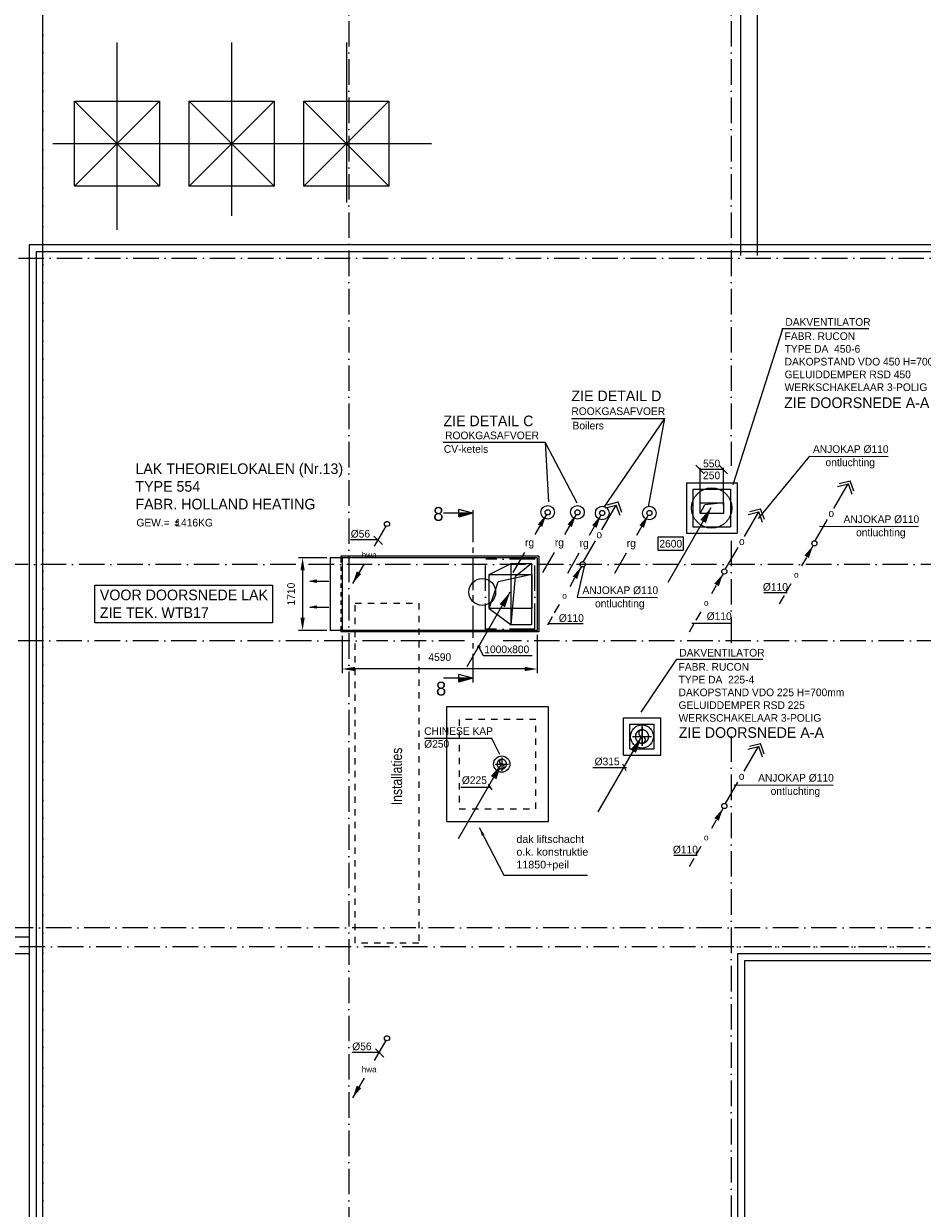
# Model space of a CAD drawing. Header units: millimetres. Extents: x -3157 to 118900, y 0 to 413637.
# Tile 6 of 25: x 15950 to 37091, y 39601 to 67472. Entities that reach past the tile are written whole.
import ezdxf
from ezdxf.enums import TextEntityAlignment as Align

# ---------------------------------------------------------------- set-up
doc = ezdxf.new("R2010")
doc.units = ezdxf.units.MM
doc.header["$LTSCALE"] = 100
for name, pattern in [('CENTER2', [11.25, 7.5, -1.25, 1.25, -1.25]), ('CENTER4', [5, 3.125, -0.625, 0.625, -0.625]), ('DASHDOT', [9, 6, -1.5, 0, -1.5]), ('DASHED', [3, 1.5, -1.5]), ('HIDDEN', [2, 1, -1]), ('HIDDEN2', [4.7625, 3.175, -1.5875])]:
    doc.linetypes.add(name, pattern=pattern)
doc.layers.get('0').update_dxf_attribs({"linetype": 'CONTINUOUS'})
doc.layers.get('DEFPOINTS').update_dxf_attribs({"linetype": 'CONTINUOUS'})
for name, color, linetype in [('AL$1----_ALGEMEEN', 7, 'CONTINUOUS'), ('AL$1----_MAATVOERING', 7, 'CONTINUOUS'), ('AL$7----_STRAMIEN', 1, 'DASHDOT'), ('AL$8----_HULPLIJNEN', 2, 'CONTINUOUS'), ('AL27----_DAKEN', 7, 'CONTINUOUS'), ('BL$2----', 7, 'CONTINUOUS'), ('DOORSNEDE', 1, 'CONTINUOUS'), ('WL$1----', 4, 'CONTINUOUS'), ('WL521---', 4, 'CONTINUOUS'), ('WL5233--', 4, 'CONTINUOUS'), ('WL570---', 3, 'CONTINUOUS'), ('WL570---_HARTLIJN', 1, 'CONTINUOUS'), ('WL570---_RETOUR', 3, 'CONTINUOUS'), ('WL570---_TOEVOER', 3, 'CONTINUOUS'), ('WM$1----', 1, 'CONTINUOUS'), ('WM570---', 1, 'CONTINUOUS')]:
    doc.layers.add(name, color=color, linetype=linetype)
doc.styles.add('BURO-018', font='BUROFONT.shx', dxfattribs={"height": 180})
doc.styles.add('BURO-025', font='BUROFONT.shx', dxfattribs={"height": 250})
doc.styles.add('BURO-050', font='BUROFONT.shx', dxfattribs={"height": 500})
doc.styles.get("Standard").update_dxf_attribs({"font": 'ISOCP'})
doc.styles.add('TECHNIC', font='technic_.ttf')
doc.dimstyles.new('025RADI100UIT', dxfattribs={"dimscale": 100, "dimtxt": 2.5, "dimasz": 2, "dimexe": 2, "dimexo": 3, "dimgap": 1, "dimtad": 1, "dimdec": 4, "dimrnd": 1, "dimdsep": 46, "dimtxsty": 'Standard', "dimcen": 3, "dimdle": 1.25, "dimse1": 1, "dimse2": 1, "dimclrd": 7, "dimclre": 1, "dimadec": 0, "dimazin": 0, "dimtfac": 0.75, "dimtdec": 4, "dimtofl": 0, "dimtmove": 1, "dimatfit": 3, "dimfxl": 1, "dimtvp": 1.5, "dimtolj": 1, "dimtzin": 0, "dimarcsym": 0})
doc.dimstyles.new('CEES', dxfattribs={"dimscale": 100, "dimtxt": 3, "dimasz": 3, "dimexe": 1, "dimexo": 1, "dimgap": 1.5, "dimtad": 0, "dimdec": 0, "dimzin": 0, "dimdsep": 46, "dimtxsty": 'BURO-018', "dimcen": -3, "dimdle": 1.25, "dimclrd": 1, "dimclre": 1, "dimclrt": 1, "dimadec": 0, "dimazin": 0, "dimtfac": 0.75, "dimtdec": 0, "dimtofl": 0, "dimtmove": 0, "dimatfit": 3, "dimfxl": 1, "dimtvp": 1.5, "dimtolj": 1, "dimtzin": 0, "dimarcsym": 0})

# ---------------------------------------------------------------- blocks, each defined once
blk = doc.blocks.new('LDV2')
at = {"color": 0, "linetype": 'Continuous'}
for p, q in [((-0.25, -0.43), (-2.5, -4.33)), ((-4.5, -7.79), (-6.75, -11.69))]:
    blk.add_line(p, q, dxfattribs=at)
blk.add_lwpolyline([(-6.75, -11.69, 0, 1, 0), (-5.5, -9.53, 1, 1, 0)], format="xyseb", dxfattribs=at)
blk.add_circle((0, 0), 0.5, dxfattribs=at)
at = {"color": 0, "linetype": 'Continuous', "style": 'BURO-018'}
blk.add_attdef('LD_TEXT1', text='', height=1.8, dxfattribs=at).set_placement((-3.5, -6.06), align=Align.MIDDLE)
blk = doc.blocks.new('LDV4123')
at = {"color": 0, "linetype": 'Continuous'}
for p, q in [((-0.25, -0.43), (-1.19, -2.06)), ((-1.56, -2.71), (-2.5, -4.33)), ((-5.44, -9.42), (-4.5, -7.79)), ((-6.75, -11.69), (-5.81, -10.07))]:
    blk.add_line(p, q, dxfattribs=at)
blk.add_lwpolyline([(-0.25, -0.43, 0, 1, 0), (-1.5, -2.6, 1, 1, 0)], format="xyseb", dxfattribs=at)
blk.add_circle((0, 0), 0.5, dxfattribs=at)
at = {"color": 0, "linetype": 'Continuous', "style": 'BURO-018'}
blk.add_attdef('LD_TEXT1', text='', height=1.8, dxfattribs=at).set_placement((-3.5, -6.06), align=Align.MIDDLE)
blk = doc.blocks.new('LU-ORND')
at = {"color": 0, "linetype": 'Continuous'}
for p, q in [((-3, 1.5), (-3, -1.5)), ((3, 1.5), (-3, 1.5)), ((3, -1.5), (3, 1.5)), ((-3, -1.5), (3, -1.5))]:
    blk.add_line(p, q, dxfattribs=at)
at = {"color": 0, "linetype": 'Continuous', "style": 'BURO-018'}
blk.add_attdef('LU_TEXT1', text='', height=1.8, dxfattribs=at).set_placement((0, 0), align=Align.MIDDLE)
blk = doc.blocks.new('A$C1981370E')
at = {"layer": 'WM570---'}
ref = blk.add_blockref('LU-ORND', (300, 150), dxfattribs=dict(at, xscale=100, yscale=100, zscale=100))
ref.add_attrib('LU_TEXT1', '2600', dxfattribs={"layer": '0', "color": 1, "linetype": 'Continuous', "height": 180, "style": 'BURO-018'}).set_placement((300, 150), align=Align.MIDDLE)
blk = doc.blocks.new('*U13', base_point=(30959, 57130))
at = {"layer": 'WM570---', "linetype": 'Continuous'}
for p, q in [((31059, 57505), (30859, 57306)), ((30959, 57405), (30959, 56855)), ((31059, 56955), (30859, 56756))]:
    blk.add_line(p, q, dxfattribs=at)
at = {"layer": 'WM570---', "linetype": 'Continuous', "style": 'BURO-018'}
blk.add_text('550', height=180, rotation=90, dxfattribs=at).set_placement((30909, 57130), align=Align.CENTER)
blk.add_text('250', height=180, rotation=90, dxfattribs=at).set_placement((31009, 57130), align=Align.TOP_CENTER)
blk = doc.blocks.new('LU-PIJL1')
at = {"color": 0, "linetype": 'Continuous'}
blk.add_line((0, 0), (10.12, 17.54), dxfattribs=at)
blk.add_lwpolyline([(10.12, 17.54, 0, 1.5, 0), (8.25, 14.29, 1.5, 1.5, 0)], format="xyseb", dxfattribs=at)
blk = doc.blocks.new('LDV4')
at = {"color": 0, "linetype": 'Continuous'}
for p, q in [((-0.25, -0.43), (-2.5, -4.33)), ((-4.5, -7.79), (-6.75, -11.69))]:
    blk.add_line(p, q, dxfattribs=at)
blk.add_lwpolyline([(-0.25, -0.43, 0, 1, 0), (-1.5, -2.6, 1, 1, 0)], format="xyseb", dxfattribs=at)
blk.add_circle((0, 0), 0.5, dxfattribs=at)
at = {"color": 0, "linetype": 'Continuous', "style": 'BURO-018'}
blk.add_attdef('LD_TEXT1', text='', height=1.8, dxfattribs=at).set_placement((-3.5, -6.06), align=Align.MIDDLE)
blk = doc.blocks.new('LU-PIJL2')
at = {"color": 0, "linetype": 'Continuous'}
blk.add_line((-10.12, -17.54), (0, 0), dxfattribs=at)
blk.add_lwpolyline([(0, 0, 0, 1.5, 0), (-1.87, -3.25, 1.5, 1.5, 0)], format="xyseb", dxfattribs=at)
blk = doc.blocks.new('LU-2-KUZ')
at = {"color": 0, "linetype": 'HIDDEN2'}
for p, q in [((-0.5, 0.5), (0.5, 0.5)), ((-0.5, -0.5), (-0.5, 0.5)), ((0.5, 0.5), (-0.289, 0.289)), ((0.5, 0.5), (0.5, -0.5)), ((-0.5, -0.5), (-0.289, 0.289)), ((0.5, -0.5), (-0.5, -0.5))]:
    blk.add_line(p, q, dxfattribs=at)
blk = doc.blocks.new('*D20')
at = {"color": 1, "linetype": 'ByBlock', "transparency": 16777216}
for p, q in [((23540, 53070), (23540, 52190)), ((28130, 53097), (28130, 52190)), ((27830, 52290), (23840, 52290))]:
    blk.add_line(p, q, dxfattribs=at)
for points in [[(23840, 52340), (23840, 52240), (23540, 52290)], [(27830, 52340), (27830, 52240), (28130, 52290)]]:
    blk.add_solid(points, dxfattribs=at)
at = {"layer": 'DEFPOINTS', "color": 0, "linetype": 'ByBlock', "transparency": 16777216}
for p in [(23540, 53170), (28130, 53197), (23540, 52290)]:
    blk.add_point(p, dxfattribs=at)
at = {"color": 1, "linetype": 'ByBlock', "transparency": 16777216, "insert": (25835, 52568), "char_height": 180, "attachment_point": 5, "style": 'BURO-018'}
blk.add_mtext('\\A1;4590', dxfattribs=at)
blk = doc.blocks.new('*D21')
at = {"color": 1, "linetype": 'ByBlock', "transparency": 16777216}
for p, q in [((23440, 54907), (22771, 54907)), ((22871, 54607), (22871, 53497)), ((23440, 53197), (22771, 53197))]:
    blk.add_line(p, q, dxfattribs=at)
for points in [[(22821, 54607), (22921, 54607), (22871, 54907)], [(22821, 53497), (22921, 53497), (22871, 53197)]]:
    blk.add_solid(points, dxfattribs=at)
at = {"layer": 'DEFPOINTS', "color": 0, "linetype": 'ByBlock', "transparency": 16777216}
for p in [(23540, 54907), (22871, 53197), (23540, 53197)]:
    blk.add_point(p, dxfattribs=at)
at = {"color": 1, "linetype": 'ByBlock', "transparency": 16777216, "insert": (22600, 54052), "char_height": 180, "attachment_point": 5, "rotation": 90, "style": 'BURO-018'}
blk.add_mtext('\\A1;1710', dxfattribs=at)
blk = doc.blocks.new('LU-PIJL7')
at = {"color": 0, "linetype": 'Continuous'}
for p, q in [((0, 0), (-15, 0)), ((-5, -1), (-5, 1)), ((-5, 1), (0, 0)), ((0, 0), (-5, -1))]:
    blk.add_line(p, q, dxfattribs=at)
blk.add_solid([(-5, 1), (-5, -1), (0, 0)], dxfattribs=at)
blk = doc.blocks.new('A$C6E034B28')
at = {"layer": 'BL$2----', "color": 1}
for p, q in [((0, 883), (4181, 883)), ((0, 0), (0, 883)), ((4181, 883), (4181, 0)), ((4181, 0), (0, 0))]:
    blk.add_line(p, q, dxfattribs=at)
at = {"layer": 'BL$2----', "color": 2, "style": 'BURO-025'}
for s, p in [('VOOR DOORSNEDE LAK', (118, 530)), ('ZIE TEK. WTB17', (118, 113))]:
    blk.add_text(s, height=250, dxfattribs=at).set_placement(p)
blk = doc.blocks.new('LU-1-KU2')
at = {"color": 0, "linetype": 'HIDDEN2'}
for start, end in [(90, 270), (270, 90)]:
    blk.add_arc((0, 0), 0.5, start, end, dxfattribs=at)
at = {"color": 0, "linetype": 'Continuous'}
for centre, start, end in [((0, 0.25), 90, 270), ((0, -0.25), 270, 90)]:
    blk.add_arc(centre, 0.25, start, end, dxfattribs=at)
at = {"layer": 'WL570---_HARTLIJN', "linetype": 'CENTER4'}
for p, q in [((-0.7, 0), (0.7, 0)), ((0, 0.7), (0, -0.7))]:
    blk.add_line(p, q, dxfattribs=at)

msp = doc.modelspace()

# ---------------------------------------------------------------- linework, layer by layer
at = {"layer": 'AL$1----_ALGEMEEN', "color": 8, "linetype": 'DASHED'}
msp.add_lwpolyline([(25247.1, 53841.6), (25247.1, 45841.6), (23747.1, 45841.6), (23747.1, 53841.6)], close=True, dxfattribs=at)
at = {"layer": 'AL$7----_STRAMIEN', "color": 1}
for p, q in [((16397.3, 10647.8), (16397.3, 81034.8)), ((23597.3, 81034.8), (23597.3, 10647.8)), ((32597.3, 81034.8), (32597.3, 57069.1)), ((16397.3, 12027.9), (16397.3, 80684.6)), ((32597.3, 55306.8), (32597.3, 52817.6)), ((88959.2, 54751.6), (1424.7, 54751.6)), ((32597.3, 50706.1), (32597.3, 10647.8)), ((66797.1, 45751.6), (32497.1, 45751.6))]:
    msp.add_line(p, q, dxfattribs=at)
at = {"layer": 'AL$7----_STRAMIEN', "color": 2}
for p, q in [((26817.3, 53226.6), (26817.3, 54876.6)), ((27979.7, 54876.6), (26819.7, 54876.6)), ((27977.3, 53226.6), (27977.3, 54876.6)), ((27977.3, 53226.6), (26817.3, 53226.6))]:
    msp.add_line(p, q, dxfattribs=at)
at = {"layer": 'AL$7----_STRAMIEN', "color": 1}
for points in [[(1424.7, 61951.6), (88790.4, 61951.6)], [(26319.4, 52951.6), (1424.7, 52951.6)], [(88866.1, 52951.6), (27231.6, 52951.6)], [(67479.2, 46201.6), (2247.5, 46201.6)], [(89361, 45751.6), (1424.7, 45751.6)]]:
    msp.add_lwpolyline(points, dxfattribs=at)
at = {"layer": 'AL$8----_HULPLIJNEN', "color": 8}
for points in [[(18141.1, 67026.6), (18141.1, 62620.1)], [(20841.1, 67026.6), (20841.1, 62951.8)], [(23541.1, 67026.6), (23541.1, 63262.8)], [(16632.3, 64651.6), (25542.3, 64651.6)]]:
    msp.add_lwpolyline(points, dxfattribs=at)
at = {"layer": 'AL27----_DAKEN', "color": 8}
for p, q in [((17141.1, 63651.6), (19141.1, 65651.6)), ((17141.1, 65651.6), (19141.1, 63651.6)), ((19841.1, 65651.6), (21841.1, 63651.6)), ((19841.1, 63651.6), (21841.1, 65651.6)), ((22541.1, 63651.6), (24541.1, 65651.6)), ((22541.1, 65651.6), (24541.1, 63651.6))]:
    msp.add_line(p, q, dxfattribs=at)
for points in [[(16077.3, 45591.6), (3472.3, 45591.6), (3472.3, 79961.6), (33207.3, 79961.6), (33207.3, 62021.6)], [(16077.3, 45981.6), (3862.3, 45981.6), (3862.3, 79571.6), (32817.3, 79571.6), (32817.3, 62021.6)]]:
    msp.add_lwpolyline(points, dxfattribs=at)
for points in [[(17141.1, 63651.6), (17141.1, 65651.6), (19141.1, 65651.6), (19141.1, 63651.6)], [(19841.1, 63651.6), (19841.1, 65651.6), (21841.1, 65651.6), (21841.1, 63651.6)], [(22541.1, 63651.6), (22541.1, 65651.6), (24541.1, 65651.6), (24541.1, 63651.6)], [(16077.3, 13031.6), (32916.9, 13031.6), (32914.6, 45431.8), (66477.3, 45431.8), (66477.3, 13031.6), (83316.9, 13031.6), (83316.9, 62271.3), (16077.3, 62271.3)], [(16242.3, 13196.6), (32751.9, 13196.6), (32749.6, 45596.8), (66642.3, 45596.8), (66642.3, 13196.6), (83151.9, 13196.6), (83151.9, 62106.3), (16242.3, 62106.3)], [(25897.3, 51401.6), (25897.3, 48701.6), (28297.3, 48701.6), (28297.3, 51401.6)]]:
    msp.add_lwpolyline(points, close=True, dxfattribs=at)
at = {"layer": 'AL27----_DAKEN', "color": 8, "linetype": 'DASHED'}
msp.add_lwpolyline([(26197.3, 51101.6), (26197.3, 49001.6), (27997.3, 49001.6), (27997.3, 51101.6)], close=True, dxfattribs=at)
at = {"layer": 'DOORSNEDE', "color": 220}
for p, q in [((26513.2, 55955.1), (26188.1, 56045.4)), ((26188.8, 55871.3), (26188.8, 56039.8)), ((26513.2, 55955.1), (25826.9, 55955.1)), ((26513.2, 55955.1), (26188.1, 55864.8)), ((26513.2, 52072.8), (26188.1, 52163.1)), ((26188.7, 51981.8), (26188.7, 52160.2)), ((26513.2, 52072.8), (25826.9, 52072.8)), ((26513.2, 52072.8), (26188.1, 51982.6))]:
    msp.add_line(p, q, dxfattribs=at)
at = {"layer": 'DOORSNEDE', "color": 220, "linetype": 'CENTER2'}
msp.add_line((26517.6, 56022.6), (26518.3, 51975.6), dxfattribs=at)
at = {"layer": 'DOORSNEDE', "color": 220}
for points in [[(26188.1, 55864.8), (26188.1, 55955.1), (26513.2, 55955.1)], [(26188.1, 51982.6), (26188.1, 52072.8), (26513.2, 52072.8)]]:
    msp.add_solid(points, dxfattribs=at)
at = {"layer": 'WL$1----', "color": 1}
for p, q in [((28841.6, 58185.1), (31023.6, 58185.1)), ((31023.8, 58186.1), (29596.9, 56095.6)), ((31023.6, 58185.1), (30638.2, 56102.4)), ((25821.6, 57623.5), (28215.8, 57624.9)), ((28215.8, 57624.9), (28297.9, 56220.4)), ((28216.3, 57616.8), (28965.3, 56196.6))]:
    msp.add_line(p, q, dxfattribs=at)
at = {"layer": 'WL5233--', "color": 2}
for p, q in [((35012.3, 56067.6), (35349.4, 56646.4)), ((35096.4, 56582.9), (35351.9, 56646.7)), ((35137.3, 56655.7), (35392.8, 56719.6)), ((35440.2, 56398.6), (35351.9, 56646.7)), ((35481.1, 56471.5), (35392.8, 56719.6)), ((29552.9, 55567.5), (29890, 56146.3)), ((29637.1, 56082.8), (29892.5, 56146.6)), ((29677.9, 56155.6), (29933.4, 56219.5)), ((29980.8, 55898.6), (29892.5, 56146.6)), ((30021.7, 55971.4), (29933.4, 56219.5)), ((33032.5, 55994.8), (33288, 56058.6)), ((33376.3, 55810.6), (33288, 56058.6)), ((32907.5, 55406.6), (33244.6, 55985.5)), ((32991.6, 55922), (33247.1, 55985.8)), ((33335.4, 55737.7), (33247.1, 55985.8)), ((34569.1, 55306.7), (34860.9, 55807.6)), ((29109.8, 54806.6), (29401.5, 55307.5)), ((32464.3, 54645.7), (32756.1, 55146.6)), ((32903.4, 49884.1), (33240.5, 50462.9)), ((32987.5, 50399.4), (33243, 50463.2)), ((33028.4, 50472.2), (33283.9, 50536.1)), ((33331.3, 50215.1), (33243, 50463.2)), ((33372.2, 50288), (33283.9, 50536.1)), ((32460.3, 49123.2), (32752, 49624.1))]:
    msp.add_line(p, q, dxfattribs=at)
at = {"layer": 'WL570---_HARTLIJN', "color": 1, "linetype": 'Continuous'}
for p, q in [((33912.2, 54081.5), (33366.7, 54081.5)), ((29110.1, 53349), (28308.2, 53349)), ((32575.4, 53357.4), (31670.9, 53357.4)), ((31793.1, 47901.6), (31247.6, 47901.6))]:
    msp.add_line(p, q, dxfattribs=at)
at = {"layer": 'WL570---_RETOUR', "color": 1}
for p, q in [((19511, 55754.6), (19576.4, 55754.6)), ((19541.6, 55785.7), (19541.6, 55724)), ((19509.1, 55682.7), (19578.1, 55682.7))]:
    msp.add_line(p, q, dxfattribs=at)
at = {"layer": 'WL570---_RETOUR'}
for p, q in [((30059, 51142.5), (30939, 51142.5)), ((30059, 50262.5), (30059, 51142.5)), ((30939, 50262.5), (30939, 51142.5)), ((30211.5, 50990), (30786.5, 50990)), ((30211.5, 50415), (30211.5, 50990)), ((30786.5, 50415), (30786.5, 50990)), ((30059, 50262.5), (30939, 50262.5)), ((30211.5, 50415), (30786.5, 50415))]:
    msp.add_line(p, q, dxfattribs=at)
msp.add_circle((30497.3, 50701.6), 271, dxfattribs=at)
at = {"layer": 'WL570---_TOEVOER', "color": 1}
for p, q in [((32642.9, 56629.2), (33806.3, 60294.5)), ((33790.2, 60299.1), (35836.2, 60299.1)), ((31862.9, 56144.2), (31862.9, 57019.1)), ((32414.4, 56144.2), (32414.4, 57019.1)), ((26901.9, 54509.3), (27419, 54771.6)), ((29136.2, 54697.9), (28972.4, 53977.4)), ((26901.9, 53709.3), (27419, 53331.6)), ((26616.1, 52811.7), (26699.8, 52811.7)), ((26634, 52847.5), (26760.5, 52604.7)), ((26760.5, 52604.7), (27909, 52604.7)), ((30480.1, 51271.4), (31318, 52518.3)), ((31318, 52518.3), (33341.1, 52518.3)), ((30499, 50486.4), (30499, 50971.7)), ((26961.8, 50652), (25380.4, 50652)), ((27153, 50278.5), (26961.8, 50652)), ((29337.4, 49975.6), (30135, 49975.6)), ((30040.8, 50058.6), (30118.4, 49903.6)), ((26232.7, 49510.4), (26935.7, 49510.4)), ((26878.4, 49583.3), (26961.7, 49442.8))]:
    msp.add_line(p, q, dxfattribs=at)
at = {"layer": 'WL570---_TOEVOER', "color": 3}
for p, q in [((31542.3, 56671.6), (32732.3, 56671.6)), ((31542.3, 56671.6), (31542.3, 55481.6)), ((32732.3, 56671.6), (32732.3, 55481.6)), ((31692.3, 56521.6), (31692.3, 55631.6)), ((31692.3, 56521.6), (32582.3, 56521.6)), ((32582.3, 56521.6), (32582.3, 55631.6)), ((31542.3, 55481.6), (32732.3, 55481.6)), ((31692.3, 55631.6), (32582.3, 55631.6)), ((23161.6, 54906.6), (23161.6, 53196.6)), ((23409, 54941.6), (23409, 54905.8)), ((23444, 54906.6), (23444, 53196.6)), ((28034, 54906.6), (28034, 53196.6)), ((28069, 54941.6), (28069, 53161.6)), ((23409, 53199.4), (23409, 53161.6))]:
    msp.add_line(p, q, dxfattribs=at)
at = {"layer": 'WL570---_TOEVOER'}
for p, q in [((28034, 54906.6), (23161.6, 54906.6)), ((28069, 54941.6), (23409, 54941.6)), ((28034, 53196.6), (23161.6, 53196.6)), ((28069, 53161.6), (23409, 53161.6))]:
    msp.add_line(p, q, dxfattribs=at)
at = {"layer": 'WL570---_TOEVOER', "color": 1, "linetype": 'HIDDEN'}
msp.add_line((23409, 54897.7), (23409, 53205.7), dxfattribs=at)
at = {"layer": 'WL570---_TOEVOER', "color": 3}
for centre, radius in [((32135, 56077.2), 475), ((28277.3, 55976.3), 160), ((28977.3, 55976.3), 160), ((29560.4, 55958.8), 160), ((30670.4, 55958.8), 160)]:
    msp.add_circle(centre, radius, dxfattribs=at)
at = {"layer": 'WL570---_TOEVOER', "color": 6}
msp.add_circle((26738.4, 54101.6), 314.6, dxfattribs=at)
at = {"layer": 'WL570---_TOEVOER'}
msp.add_circle((27197.7, 50051.6), 191.3, dxfattribs=at)
at = {"layer": 'WM$1----'}
for p, q in [((33235.9, 55834), (34441.7, 57296.7)), ((34441.7, 57296.7), (36285, 57292.2)), ((34673.9, 55649.5), (37004.7, 55643.8)), ((28972.4, 53977.4), (30863.3, 53972.8)), ((32664.9, 49565.4), (34995.6, 49559.7))]:
    msp.add_line(p, q, dxfattribs=at)
at = {"layer": 'WM570---', "linetype": 'Continuous'}
for p, q in [((24301.8, 55331.4), (23641.9, 55331.4)), ((24190.3, 55417.6), (24389.7, 55218.2)), ((24337.1, 43270.6), (23677.2, 43270.6)), ((24225.5, 43356.9), (24425, 43157.5))]:
    msp.add_line(p, q, dxfattribs=at)

# ---------------------------------------------------------------- block references
at = {"layer": 'WL$1----', "color": 2}
ref = msp.add_blockref('LDV4', (28277.3, 55976.3), dxfattribs=dict(at, xscale=121.5, yscale=121.5, zscale=121.5))
ref.add_attrib('LD_TEXT1', 'rg', dxfattribs={"layer": '0', "color": 1, "linetype": 'Continuous', "height": 180, "style": 'BURO-018'}).set_placement((27852, 55239.8), align=Align.MIDDLE)
ref = msp.add_blockref('LDV4', (28977.3, 55976.3), dxfattribs=dict(at, xscale=121.5, yscale=121.5, zscale=121.5))
ref.add_attrib('LD_TEXT1', 'rg', dxfattribs={"layer": '0', "color": 1, "linetype": 'Continuous', "height": 180, "style": 'BURO-018'}).set_placement((28552, 55239.8), align=Align.MIDDLE)
ref = msp.add_blockref('LDV4', (29560.4, 55958.8), dxfattribs=dict(at, xscale=121.5, yscale=121.5, zscale=121.5))
ref.add_attrib('LD_TEXT1', 'rg', dxfattribs={"layer": '0', "color": 1, "linetype": 'Continuous', "height": 180, "style": 'BURO-018'}).set_placement((29135.1, 55222.2), align=Align.MIDDLE)
ref = msp.add_blockref('LDV4', (30670.4, 55958.8), dxfattribs=dict(at, xscale=121.5, yscale=121.5, zscale=121.5))
ref.add_attrib('LD_TEXT1', 'rg', dxfattribs={"layer": '0', "color": 1, "linetype": 'Continuous', "height": 180, "style": 'BURO-018'}).set_placement((30245.1, 55222.2), align=Align.MIDDLE)
at = {"layer": 'WL521---', "color": 2}
ref = msp.add_blockref('LDV2', (24497.3, 55701.6), dxfattribs=dict(at, xscale=120, yscale=120, zscale=120))
ref.add_attrib('LD_TEXT1', 'hwa', dxfattribs={"layer": '0', "color": 1, "linetype": 'Continuous', "height": 144, "style": 'BURO-018'}).set_placement((24077.3, 54974.2), align=Align.MIDDLE)
ref = msp.add_blockref('LDV2', (24497.3, 43601.6), dxfattribs=dict(at, xscale=120, yscale=120, zscale=120))
ref.add_attrib('LD_TEXT1', 'hwa', dxfattribs={"layer": '0', "color": 1, "linetype": 'Continuous', "height": 144, "style": 'BURO-018'}).set_placement((24077.3, 42874.2), align=Align.MIDDLE)
at = {"layer": 'WL5233--', "color": 2}
ref = msp.add_blockref('LDV4123', (34552.7, 55245), dxfattribs=dict(at, xscale=121.5, yscale=121.5, zscale=121.5))
ref.add_attrib('LD_TEXT1', 'o', dxfattribs={"layer": '0', "color": 1, "linetype": 'Continuous', "height": 145.8, "style": 'BURO-018'}).set_placement((34127.5, 54508.5), align=Align.MIDDLE)
ref = msp.add_blockref('LDV4123', (34552.7, 55245), dxfattribs=dict(at, xscale=121.5, yscale=121.5, zscale=121.5))
ref.add_attrib('LD_TEXT1', 'o', dxfattribs={"layer": '0', "color": 1, "linetype": 'Continuous', "height": 145.8, "style": 'BURO-018'}).set_placement((34127.5, 54508.5), align=Align.MIDDLE)
ref = msp.add_blockref('LDV4123', (29100.5, 54751.8), dxfattribs=dict(at, xscale=121.5, yscale=121.5, zscale=121.5))
ref.add_attrib('LD_TEXT1', 'o', dxfattribs={"layer": '0', "color": 1, "linetype": 'Continuous', "height": 145.8, "style": 'BURO-018'}).set_placement((28675.2, 54015.2), align=Align.MIDDLE)
ref = msp.add_blockref('LDV4123', (32433.6, 54583.3), dxfattribs=dict(at, xscale=121.5, yscale=121.5, zscale=121.5))
ref.add_attrib('LD_TEXT1', 'o', dxfattribs={"layer": '0', "color": 1, "linetype": 'Continuous', "height": 145.8, "style": 'BURO-018'}).set_placement((32008.3, 53846.7), align=Align.MIDDLE)
ref = msp.add_blockref('LDV4123', (32433.6, 49065.1), dxfattribs=dict(at, xscale=121.5, yscale=121.5, zscale=121.5))
ref.add_attrib('LD_TEXT1', 'o', dxfattribs={"layer": '0', "color": 1, "linetype": 'Continuous', "height": 145.8, "style": 'BURO-018'}).set_placement((32008.3, 48328.6), align=Align.MIDDLE)
ref = msp.add_blockref('LDV4123', (32433.6, 49065.1), dxfattribs=dict(at, xscale=121.5, yscale=121.5, zscale=121.5))
ref.add_attrib('LD_TEXT1', 'o', dxfattribs={"layer": '0', "color": 1, "linetype": 'Continuous', "height": 145.8, "style": 'BURO-018'}).set_placement((32008.3, 48328.6), align=Align.MIDDLE)
at = {"layer": 'WL570---'}
for name, p in [('A$C1981370E', (30872.6, 55087.8)), ('A$C6E034B28', (17623.7, 53377.3))]:
    msp.add_blockref(name, p, dxfattribs=at)
at = {"layer": 'WL570---_RETOUR', "xscale": 100, "yscale": 100, "zscale": 100}
for p in [(31110.3, 54333.5), (26384.8, 52347.9), (29466.3, 48925.1)]:
    msp.add_blockref('LU-PIJL1', p, dxfattribs=at)
at = {"layer": 'WL570---_TOEVOER', "color": 1, "linetype": 'Continuous'}
for p, xscale, yscale in [((32137.3, 56076.6), 550, 250), ((27401.9, 54109.3), 1000, 800)]:
    msp.add_blockref('LU-2-KUZ', p, dxfattribs=dict(at, xscale=xscale, yscale=yscale))
at = {"layer": 'WL570---_TOEVOER', "color": 7, "linetype": 'Continuous', "xscale": 479.9999999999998, "yscale": 1440}
msp.add_blockref('LU-2-KUZ', (27659, 54051.6), dxfattribs=at)
at = {"layer": 'WL570---_TOEVOER', "color": 1, "xscale": 30, "yscale": 30, "zscale": 30, "rotation": 180}
for p in [(22679.3, 54356.3), (22679.3, 53747.7)]:
    msp.add_blockref('LU-PIJL7', p, dxfattribs=at)
at = {"layer": 'WL570---_TOEVOER', "color": 1, "linetype": 'HIDDEN', "xscale": 314.9999999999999, "yscale": 314.9999999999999, "zscale": 314.9999999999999}
msp.add_blockref('LU-1-KU2', (30497.3, 50701.6), dxfattribs=at)
at = {"layer": 'WL570---_TOEVOER', "color": 1, "linetype": 'Continuous', "xscale": 225, "yscale": 225, "zscale": 225}
msp.add_blockref('LU-1-KU2', (27197.7, 50051.6), dxfattribs=at)
at = {"layer": 'WL570---_TOEVOER', "xscale": 100, "yscale": 100, "zscale": 100}
msp.add_blockref('LU-PIJL2', (27192.5, 50056.8), dxfattribs=at)
at = {"layer": 'WM570---', "rotation": 270}
msp.add_blockref('*U13', (32135, 56984.9), dxfattribs=at)

# ---------------------------------------------------------------- texts
at = {"layer": 'AL$1----_MAATVOERING', "color": 8, "insert": (27542.1, 47960), "char_height": 180, "attachment_point": 4}
msp.add_mtext('\\A1;\\fArial|b0|i0|c0|p34;dak liftschacht\\Po.k. konstruktie\\P11850+peil', dxfattribs=at)
at = {"layer": 'BL$2----', "color": 1, "style": 'BURO-018'}
msp.add_text('%%c315', height=180, dxfattribs=at).set_placement((29381.8, 50024.5))
at = {"layer": 'DOORSNEDE', "color": 2, "style": 'BURO-050'}
for p in [(25585.3, 55775.1), (25649.3, 51665.6)]:
    msp.add_text('8', height=325, dxfattribs=at).set_placement(p)
at = {"layer": 'WL$1----', "color": 1, "style": 'BURO-018'}
for s, p in [('ROOKGASAFVOER', (28834.8, 58264.9)), ('Boilers', (28862.7, 57926.4)), ('ROOKGASAFVOER', (25864.6, 57695.5)), ('CV-ketels', (25834.9, 57375.8))]:
    msp.add_text(s, height=180, dxfattribs=at).set_placement(p)
at = {"layer": 'WL$1----', "color": 8, "style": 'TECHNIC'}
msp.add_text('Installaties', height=250, rotation=90, dxfattribs=at).set_placement((24851.4, 49761.8), align=Align.CENTER)
at = {"layer": 'WL5233--', "color": 1, "style": 'BURO-018'}
for p in [(34882.6, 55866.6), (29423.2, 55366.5), (32777.8, 55205.6), (32773.7, 49683.1)]:
    msp.add_text('o', height=180, dxfattribs=at).set_placement(p)
at = {"layer": 'WL570---', "color": 1, "style": 'BURO-018'}
for p in [(34518.6, 57373), (35238.3, 55724.6), (29096.9, 54053.6), (33229.2, 49640.5)]:
    msp.add_text('ANJOKAP %%C110', height=180, dxfattribs=at).set_placement(p)
at = {"layer": 'WL570---_HARTLIJN', "color": 1, "linetype": 'CENTER4', "style": 'BURO-018'}
for p in [(33341.9, 54131), (28539.8, 53398.6), (32018.5, 53441.4), (31222.8, 47951.1)]:
    msp.add_text('%%c110', height=180, dxfattribs=at).set_placement(p)
at = {"layer": 'WL570---_RETOUR', "color": 1, "style": 'BURO-018'}
for s, p in [('DAKVENTILATOR', (33869, 60363.6)), ('FABR. RUCON', (33852.3, 60030.3)), ('TYPE DA  450-6', (33852.3, 59730.3)), ('DAKOPSTAND VDO 450 H=700mm', (33852.3, 59430.3)), ('GELUIDDEMPER RSD 450', (33852.3, 59129.6)), ('WERKSCHAKELAAR 3-POLIG', (33852.3, 58829.6)), ('GEW.=  1416KG', (18601.1, 55643.1)), ('DAKVENTILATOR', (31373.9, 52582.8)), ('FABR. RUCON', (31357.3, 52249.6)), ('TYPE DA  225-4', (31357.3, 51949.6)), ('DAKOPSTAND VDO 225 H=700mm', (31357.3, 51649.6)), ('GELUIDDEMPER RSD 225', (31357.3, 51348.8)), ('WERKSCHAKELAAR 3-POLIG', (31357.3, 51048.8))]:
    msp.add_text(s, height=180, dxfattribs=at).set_placement(p)
at = {"layer": 'WL570---_RETOUR', "color": 2, "style": 'BURO-025'}
for s, p in [('LAK THEORIELOKALEN (Nr.13)', (18578.4, 56876.7)), ('TYPE 554', (18578.4, 56460)), ('FABR. HOLLAND HEATING', (18578.4, 56043.4))]:
    msp.add_text(s, height=250, dxfattribs=at).set_placement(p)
at = {"layer": 'WL570---_TOEVOER', "color": 2, "style": 'BURO-025'}
for s, p in [('ZIE DETAIL D', (28834.9, 58591)), ('ZIE DOORSNEDE A-A', (33839.6, 58428.3)), ('ZIE DETAIL C', (25823.9, 58001.3)), ('ZIE DOORSNEDE A-A', (31361, 50669.6))]:
    msp.add_text(s, height=250, dxfattribs=at).set_placement(p)
at = {"layer": 'WL570---_TOEVOER', "color": 1, "style": 'BURO-018'}
for s, p in [('1000x800', (26786.5, 52661.4)), ('CHINESE KAP', (25371.7, 50738.8)), ('%%C250', (25371.7, 50438.8)), ('%%c225', (26258.7, 49583.3))]:
    msp.add_text(s, height=180, dxfattribs=at).set_placement(p)
at = {"layer": 'WM$1----', "color": 1, "style": 'BURO-018'}
for p in [(34813.4, 57060.9), (35533, 55412.5), (29391.7, 53741.5), (33524, 49328.4)]:
    msp.add_text('ontluchting', height=180, dxfattribs=at).set_placement(p)
at = {"layer": 'WM570---', "linetype": 'Continuous', "style": 'BURO-018'}
for p in [(24099.3, 55381.4), (24134.6, 43320.6)]:
    msp.add_text('%%c56', height=180, dxfattribs=at).set_placement(p, align=Align.RIGHT)

# ---------------------------------------------------------------- dimensions: what is measured, and where the dimension line sits
at = {"layer": 'WL570---_TOEVOER', "color": 3}
dim = msp.add_linear_dim(base=(22510.9, 53196.6), p1=(23180.4, 54906.6), p2=(23180.4, 53196.6), angle=90, dimstyle='CEES', dxfattribs=at)
dim.commit()
dim.dimension.update_dxf_attribs({"geometry": '*D21', "text_midpoint": (22240.7, 54051.6), "insert": (-359.7, 0)})
dim = msp.add_linear_dim(base=(23444, 52290.3), p1=(28034, 53197.2), p2=(23444, 53170.5), dimstyle='CEES', dxfattribs=at)
dim.commit()
dim.dimension.update_dxf_attribs({"geometry": '*D20', "text_midpoint": (25739, 52567.7), "insert": (-96.1, 0)})

# ---------------------------------------------------------------- leaders
at = {"layer": 'AL$1----_MAATVOERING', "color": 7, "annotation_type": 0, "has_hookline": 1, "hookline_direction": 0, "text_width": 1672.3}
msp.add_leader([(26667.5, 48560.1), (27242.1, 47438.1), (27442.1, 47438.1)], dimstyle='025RADI100UIT', dxfattribs=at)

doc.saveas('drawing.dxf')
